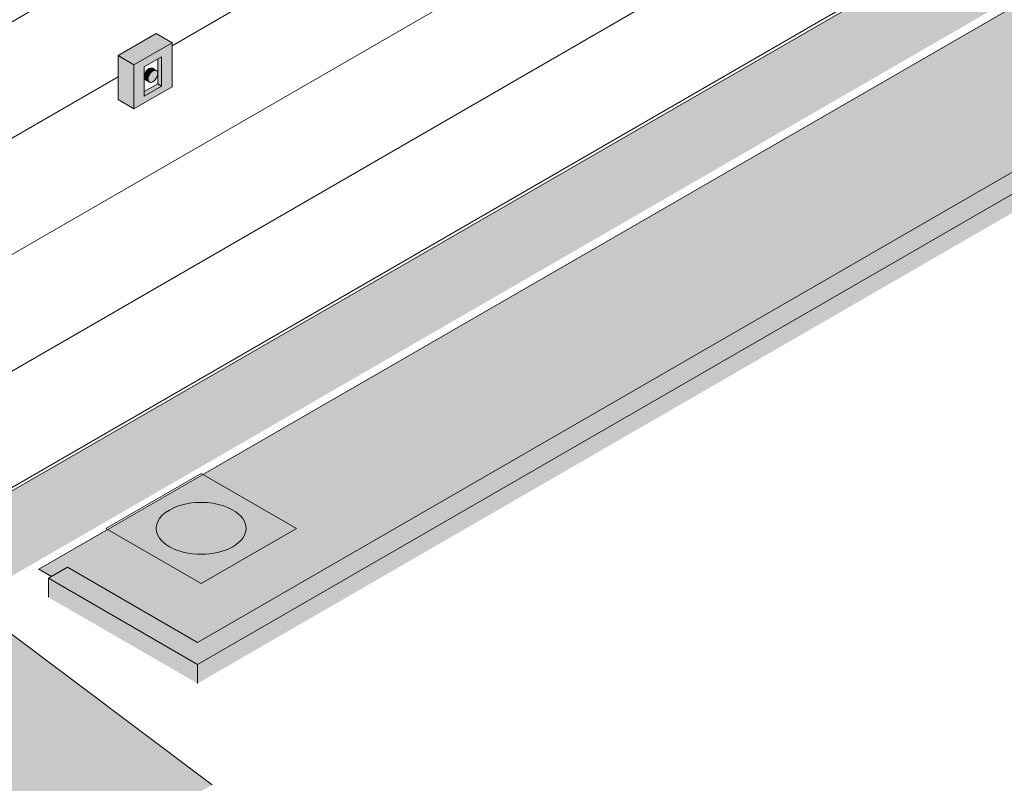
# Model space of a CAD drawing. Header units: centimetres. Extents: x 158 to 3412, y -108 to 53714.
# Tile 24 of 32: x 3000 to 3220, y 52840 to 53010. Entities that reach past the tile are written whole.
import ezdxf

# ---------------------------------------------------------------- set-up
doc = ezdxf.new("R2010")
doc.units = ezdxf.units.CM
for name, color, linetype, lineweight in [('A-FLOR', 7, 'Continuous', 5), ('A-FLOR-LEVL', 7, 'Continuous', 5), ('A-FLOR-PATT', 7, 'Continuous', 5), ('A-WALL', 7, 'Continuous', 50), ('A-WALL-PATT', 7, 'Continuous', 5), ('Ochrona przeciwpożarowa', 7, 'Continuous', 5)]:
    doc.layers.add(name, color=color, linetype=linetype, lineweight=lineweight)

# ---------------------------------------------------------------- blocks, each defined once
blk = doc.blocks.new('PWP - Typ 1-8810169-_3D_ Kopia 1 Kopia 1 Kopia 1')
at = {"layer": 'Ochrona przeciwpożarowa', "true_color": 0xff0000}
for points in [[(-1016.01, 53000.13), (-1007.53, 53005.02), (-1011.06, 53007.07), (-1019.55, 53002.17)], [(-1016.01, 52990.33), (-1016.01, 53000.13), (-1019.55, 53002.17), (-1019.55, 52992.37)], [(-1009.84, 52995.4), (-1009.84, 53001.93), (-1010.71, 53001.43), (-1010.71, 52995.9)], [(-1012.85, 52996.93), (-1012.66, 52997.72), (-1012.32, 52998.3), (-1011.74, 52998.79), (-1011.34, 52998.96), (-1012.13, 52999.41), (-1012.66, 52999.27), (-1013.19, 52998.8), (-1013.61, 52998), (-1013.68, 52997.41), (-1013, 52997.02)], [(-1013.73, 52993.16), (-1009.84, 52995.4), (-1010.71, 52995.9), (-1013.73, 52994.16), (-1013.73, 52993.66)], [(-1012.7, 52996.4), (-1013, 52997.02), (-1013.72, 52997.43), (-1013.57, 52996.9), (-1012.81, 52996.46)]]:
    blk.add_hatch(color=1, dxfattribs=at).paths.add_polyline_path(points)
h = blk.add_hatch(color=1, dxfattribs=at)
h.paths.add_polyline_path([(-1016.01, 52990.33), (-1007.53, 52995.23), (-1007.6, 53004.99), (-1016.01, 53000.13), (-1016.01, 52994.82)])
h.paths.add_polyline_path([(-1013.73, 52993.16), (-1013.61, 52999.75), (-1009.84, 53001.9), (-1009.84, 52995.4), (-1010.83, 52994.82)])
h.paths.add_polyline_path([(-1012.32, 52996.18), (-1011.6, 52996.49), (-1011.03, 52997.11), (-1010.76, 52997.82), (-1010.87, 52998.68), (-1011.38, 52998.9), (-1011.75, 52998.75), (-1012.06, 52998.57), (-1012.7, 52997.62), (-1012.8, 52996.76), (-1012.7, 52996.4), (-1012.53, 52996.24)])
at = {"layer": 'Ochrona przeciwpożarowa'}
for p, q in [((-1019.55, 53002.17), (-1011.06, 53007.07)), ((-1007.53, 53005.02), (-1011.06, 53007.07)), ((-1007.53, 53005.02), (-1016.01, 53000.13)), ((-1007.53, 52995.23), (-1007.53, 53005.02)), ((-1019.55, 52992.37), (-1019.55, 53002.17)), ((-1019.55, 53002.17), (-1016.01, 53000.13)), ((-1016.01, 53000.13), (-1016.01, 52990.33)), ((-1013.73, 52999.69), (-1009.84, 53001.93)), ((-1010.71, 52995.9), (-1010.71, 53001.43)), ((-1009.84, 53001.93), (-1009.84, 52995.4)), ((-1013.73, 52993.16), (-1013.73, 52999.69)), ((-1011.03, 52998.84), (-1011.91, 52999.34)), ((-1013.73, 52994.16), (-1010.71, 52995.9)), ((-1013.41, 52996.75), (-1012.53, 52996.24)), ((-1010.71, 52995.9), (-1009.84, 52995.4)), ((-1016.01, 52990.33), (-1007.53, 52995.23)), ((-1009.84, 52995.4), (-1013.73, 52993.16)), ((-1019.55, 52992.37), (-1016.01, 52990.33)), ((-1022.26, 52896.91), (-1001.05, 52909.15)), ((-1001.05, 52909.15), (-979.84, 52896.91)), ((-1001.05, 52884.66), (-1022.26, 52896.91)), ((-979.84, 52896.91), (-1001.05, 52884.66))]:
    blk.add_line(p, q, dxfattribs=at)
for points in [[(-1013.72, 52997.43, 0), (-1013.68, 52997.77, 0), (-1013.57, 52998.13, 0), (-1013.41, 52998.48, 0), (-1013.19, 52998.8, 0), (-1012.93, 52999.07, 0), (-1012.66, 52999.27, 0), (-1012.38, 52999.39, 0), (-1012.13, 52999.41, 0), (-1011.91, 52999.34, 0), (-1011.74, 52999.19, 0)], [(-1010.72, 52998.15, 0), (-1010.76, 52998.45, 0), (-1010.87, 52998.68, 0), (-1011.03, 52998.84, 0), (-1011.25, 52998.91, 0), (-1011.51, 52998.88, 0), (-1011.78, 52998.77, 0), (-1012.06, 52998.57, 0), (-1012.32, 52998.3, 0), (-1012.53, 52997.98, 0), (-1012.7, 52997.62, 0), (-1012.81, 52997.27, 0), (-1012.85, 52996.93, 0)], [(-1012.85, 52996.93, 0), (-1012.81, 52996.63, 0), (-1012.7, 52996.4, 0), (-1012.53, 52996.24, 0), (-1012.32, 52996.18, 0), (-1012.06, 52996.2, 0), (-1011.78, 52996.32, 0), (-1011.51, 52996.52, 0), (-1011.25, 52996.79, 0), (-1011.03, 52997.11, 0), (-1010.87, 52997.46, 0), (-1010.76, 52997.82, 0), (-1010.72, 52998.15, 0)], [(-1013.19, 52996.68, 0), (-1013.41, 52996.75, 0), (-1013.57, 52996.9, 0), (-1013.68, 52997.14, 0), (-1013.72, 52997.43, 0)]]:
    blk.add_polyline3d(points, dxfattribs=at)
for start_param, end_param in [(0.785398, 3.926991), (3.926991, 7.068583)]:
    blk.add_ellipse((-1001.05, 52896.91), major_axis=(10, 0), ratio=0.57735, start_param=start_param, end_param=end_param, dxfattribs=at)
blk = doc.blocks.new('Rampa - Rampa-9231931-_3D_ Kopia 1 Kopia 1 Kopia 1')
at = {"layer": 'A-FLOR-LEVL', "true_color": 0x7f7f7f}
blk.add_hatch(color=8, dxfattribs=at).paths.add_polyline_path([(-1172.28, 52739.5), (-998.55, 52839.81), (-1045.71, 52875.2), (-1219.45, 52774.9), (-1190.7, 52753.32)])
at = {"layer": 'A-FLOR-LEVL'}
blk.add_line((-998.55, 52839.81), (-1045.71, 52875.2), dxfattribs=at)

msp = doc.modelspace()

# ---------------------------------------------------------------- hatches: boundary and pattern name
at = {"layer": 'A-FLOR', "true_color": 0xb2b2b2}
msp.add_hatch(color=253, dxfattribs=at).paths.add_polyline_path([(3007.43, 52886.13), (3007.55, 52886.2), (3004.72, 52887.84), (3004.72, 52887.69), (3006.84, 52886.47)])
at = {"layer": 'A-FLOR-PATT'}
h = msp.add_hatch(dxfattribs=at)
h.set_pattern_fill('FP_9', color=256, style=0, pattern_type=2)
h.set_pattern_definition([(34.53, (-3185.433, 48602.59), (54.65546, -2.76055), [5.232, -48.277]), (357.108, (-3185.433, 48602.59), (-10.57283, 33.09258), [6.689, -48.036]), (107.719, (-3180.88, 48602.36), (44.08195, 30.3312), [3.997, -30.743]), (31.036, (-3185.433, 48611.39), (81.3234, -7.28202), [6.927, -76.194]), (101.392, (-3178.656, 48610.78), (71.2214, 42.855), [4.262, -46.883]), (354.883, (-3185.433, 48611.39), (71.22112, 42.8556), [6.804, -74.845]), (12.496, (-3177.813, 48609.19), (45.48409, -17.71315), [6.412, -59.166]), (338.723, (-3177.813, 48609.19), (18.54052, 31.90265), [5.966, -42.846]), (59.836, (-3174.023, 48607.714), (64.02532, 14.1891), [4.245, -32.653]), (23.894, (-3185.433, 48602.591), (0.926343, 14.645373), [5.819, -37.292, 5.819, -38.482, -43.805]), (23.894, (-3185.433, 48602.591), (0.926343, 14.645373), [-87.411, 5.819, -37.986]), (4.347, (-3185.433, 48602.591), (20.045418, 17.352294), [6.667, -22.275, 6.667, -41.596, -19.131]), (4.347, (-3185.433, 48602.591), (20.045418, 17.352294), [-77.206, 6.667, -12.464]), (339.806, (-3202.426, 48602.591), (40.677122, -0.9917), [6.026, -11.093, 6.026, -47.385, -70.872]), (339.806, (-3202.426, 48602.591), (40.677122, -0.9917), [-70.53, 6.026, -64.847]), (332.119, (-3210.046, 48602.59), (44.43888, 4.403954), [5.593, -15.063, 5.593, -27.33, -46.715]), (332.119, (-3210.046, 48602.59), (44.43888, 4.403954), [-53.58, 5.593, -41.122])])
h.paths.add_polyline_path([(2537.39, 52581.28), (2818.26, 52743.44), (2786.44, 52761.81), (2570.31, 52636.99), (2574.75, 52632.78), (2574.83, 52632.08), (2574.56, 52631.08), (2573.95, 52629.91), (2573.34, 52629.03), (2572.39, 52627.94), (2571.18, 52626.83), (2570.3, 52626.22), (2569.54, 52625.82), (2568.92, 52625.6), (2568.48, 52625.5), (2567.86, 52625.66), (2561.29, 52631.82), (2537.39, 52618.03), (1954.35, 52954.65), (1957.92, 52956.71), (1957.92, 52972.44), (1954.33, 52973.31), (1953.37, 52974.19), (1952.84, 52975.09), (1952.49, 52976.34), (1952.34, 52978.43), (1952.55, 52979.71), (1952.94, 52980.82), (1953.48, 52981.77), (1954.15, 52982.56), (1955.09, 52983.23), (1955.09, 52995.25), (1887.74, 52956.36), (2525.1, 52588.38)])
h.paths.add_polyline_path([(3040.08, 52871.51), (3400.1, 53079.37), (3332.54, 53118.28), (3332.54, 53097.96), (3329.71, 53096.33), (3329.71, 53079.18), (3332.84, 53077.27), (3329.33, 53075.25), (3333.81, 53071.02), (3333.88, 53070.32), (3333.61, 53069.32), (3333, 53068.15), (3332.65, 53067.6), (3331.23, 53065.95), (3330.24, 53065.07), (3329.36, 53064.45), (3328.6, 53064.05), (3327.97, 53063.84), (3327.54, 53063.74), (3326.91, 53063.9), (3320.34, 53070.06), (3004.72, 52887.84), (3007.55, 52886.2), (3011.09, 52888.25), (3035.83, 52873.96)])
at = {"layer": 'A-WALL', "true_color": 0xb2b2b2}
for points in [[(3040.08, 52866.61), (3412.12, 53081.41), (3407.88, 53083.86), (3035.83, 52869.06), (3039.49, 52866.95)], [(3035.83, 52869.06), (3040.08, 52871.51), (3011.09, 52888.25), (3006.84, 52885.8), (3035.13, 52869.46)], [(3035.83, 52864.83), (3035.83, 52869.06), (3006.84, 52885.8), (3006.84, 52881.57), (3035.13, 52865.24)], [(3040.08, 52862.38), (3040.08, 52866.61), (3035.83, 52869.06), (3035.83, 52864.83), (3036.46, 52864.47)]]:
    msp.add_hatch(color=253, dxfattribs=at).paths.add_polyline_path(points)
at = {"layer": 'A-WALL', "lineweight": 5, "true_color": 0xb2b2b2}
msp.add_hatch(color=253, dxfattribs=at).paths.add_polyline_path([(3040.08, 52862.38), (3412.12, 53077.23), (3412.12, 53081.41), (3040.08, 52866.61), (3040.08, 52866.22)])
at = {"layer": 'A-WALL-PATT'}
h = msp.add_hatch(dxfattribs=at)
h.set_pattern_fill('FP_3', color=256, style=0, pattern_type=2)
h.set_pattern_definition([(30, (-3801.877, 54968.172), (-8e-05, 25.924136), [])])
h.paths.add_polyline_path([(2982.06, 52895.61), (3313.9, 53087.21), (3313.9, 53270.23), (3314.07, 53271.25), (3314.75, 53272.26), (3315.97, 53273.12), (3332.54, 53282.78), (3332.54, 53296.47), (2982.06, 53094.13), (2982.06, 52897.25)])
h.paths.add_polyline_path([(3025.9, 52990.33), (3022.36, 52992.37), (3022.36, 53002.17), (3030.85, 53007.07), (3034.38, 53004.99), (3034.38, 52995.23), (3028.19, 52991.65)])
h.paths.add_polyline_path([(3029.09, 52996.75), (3029.1, 52996.82), (3029.08, 52996.82)])
h.paths.add_polyline_path([(3118.01, 53032.28), (3118.01, 53032.34), (3117.89, 53032.41), (3117.81, 53036.18), (3115.24, 53037.83), (3113.83, 53037.01), (3113.83, 53139.07), (3212.82, 53196.23), (3212.88, 53094.27), (3215.62, 53092.52), (3215.6, 53088.62), (3118.03, 53032.29)])
h.paths.add_polyline_path([(3323.9, 53092.98), (3332.54, 53097.96), (3332.54, 53271.13), (3323.9, 53266.08), (3323.9, 53094.61)])
h.paths.add_polyline_path([(3237.54, 53220.74), (3237.19, 53220.84), (3237.09, 53220.84), (3236.13, 53221.45), (3236.12, 53221.92), (3236.23, 53229.25), (3236.48, 53229.51), (3243.05, 53233.22), (3243.9, 53232.74), (3247.59, 53235.18), (3248.11, 53235.13), (3248.36, 53235.06), (3249.3, 53234.39), (3250.07, 53233.35), (3250.46, 53232.21), (3250.45, 53231.6), (3250.32, 53231.23), (3249.87, 53230.8), (3244.25, 53226.92), (3244.25, 53225.02), (3243.74, 53224.32), (3237.89, 53220.94)])
at = {"layer": 'A-WALL-PATT', "true_color": 0x878581}
h = msp.add_hatch(color=252, dxfattribs=at)
h.paths.add_polyline_path([(2982.06, 52885.82), (3313.9, 53077.41), (3313.9, 53087.21), (2982.06, 52895.61), (2982.06, 52894.25)])
h.paths.add_polyline_path([(3323.9, 53083.18), (3329.71, 53086.53), (3329.71, 53096.33), (3323.9, 53092.98), (3323.9, 53086.27)])
h = msp.add_hatch(color=252, dxfattribs=at)
h.paths.add_polyline_path([(2987.84, 52880.03), (3319.04, 53071.29), (3313.9, 53076.19), (3313.9, 53077.41), (2982.06, 52885.82), (2982.06, 52883.37)])
h.paths.add_polyline_path([(3328.03, 53076.48), (3329.71, 53077.45), (3329.71, 53086.53), (3323.9, 53083.17), (3323.99, 53080.26), (3327.12, 53077.33)])

# ---------------------------------------------------------------- linework, layer by layer
at = {"layer": 'A-FLOR'}
for p, q in [((3320.37, 53070.07), (3004.72, 52887.84)), ((3004.72, 52887.84), (3007.55, 52886.2)), ((3004.72, 52887.69), (3004.72, 52887.84))]:
    msp.add_line(p, q, dxfattribs=at)
at = {"layer": 'A-WALL', "lineweight": 5}
for p, q in [((2982.06, 52895.61), (3313.9, 53087.21)), ((3412.12, 53081.41), (3040.08, 52866.61)), ((3040.08, 52871.51), (3403.64, 53081.41)), ((3006.84, 52885.8), (3011.09, 52888.25)), ((3011.09, 52888.25), (3040.08, 52871.51)), ((3040.08, 52866.61), (3006.84, 52885.8)), ((3006.84, 52885.8), (3006.84, 52881.57)), ((3040.08, 52866.61), (3040.08, 52862.38))]:
    msp.add_line(p, q, dxfattribs=at)

# ---------------------------------------------------------------- block references
at = {"layer": 'A-FLOR-LEVL'}
msp.add_blockref('Rampa - Rampa-9231931-_3D_ Kopia 1 Kopia 1 Kopia 1', (4041.91, 0), dxfattribs=at)
at = {"layer": 'Ochrona przeciwpożarowa'}
msp.add_blockref('PWP - Typ 1-8810169-_3D_ Kopia 1 Kopia 1 Kopia 1', (4041.91, 0), dxfattribs=at)

doc.saveas('drawing.dxf')
